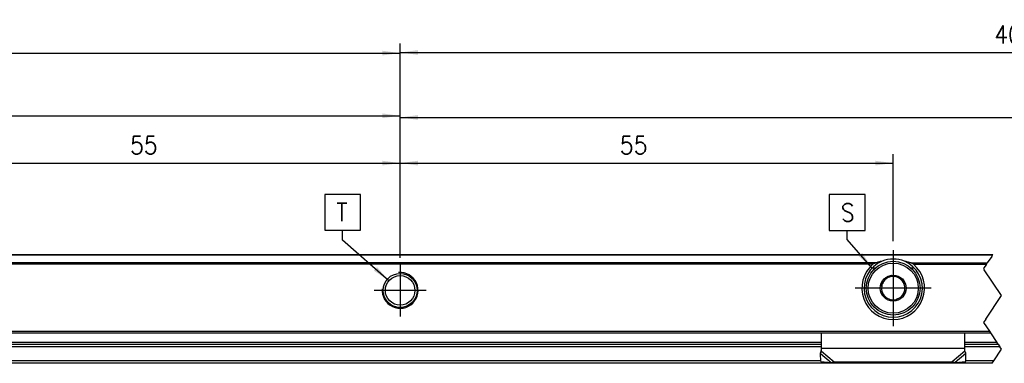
# Model space of a CAD drawing. Header units: millimetres. Extents: x -746 to 1206, y -530 to 959.
# Tile 12 of 46: x -361 to -251, y 310 to 349. Entities that reach past the tile are written whole.
import ezdxf

# ---------------------------------------------------------------- set-up
doc = ezdxf.new("R2010")
doc.units = ezdxf.units.MM
doc.linetypes.add('DOT_CENTER', pattern=[14, 12, -1, 0, -1])
doc.layers.add('1', color=7, linetype='Continuous')
doc.styles.add('CONVERTER_12', font='txt.shx', dxfattribs={"width": 0.9})
doc.dimstyles.new('ME10_DIM_38', dxfattribs={"dimtxt": 2, "dimasz": 2, "dimexe": 1, "dimexo": 1, "dimgap": 1, "dimtad": 1, "dimdsep": 46, "dimtxsty": 'CONVERTER_12', "dimsah": 1, "dimcen": 0.09, "dimclrd": 2, "dimclre": 2, "dimclrt": 2, "dimadec": 0, "dimazin": 0, "dimtfac": 1, "dimtdec": 4, "dimtix": 1, "dimtmove": 0, "dimatfit": 3, "dimfxl": 1, "dimtolj": 1, "dimtzin": 0, "dimarcsym": 0})
doc.dimstyles.new('ME10_DIM_39', dxfattribs={"dimtxt": 2, "dimasz": 2, "dimexe": 1, "dimexo": 1, "dimgap": 1, "dimtad": 1, "dimdsep": 46, "dimtxsty": 'CONVERTER_12', "dimsah": 1, "dimcen": 0.09, "dimclrd": 2, "dimclre": 2, "dimclrt": 2, "dimadec": 0, "dimazin": 0, "dimtfac": 1, "dimtdec": 4, "dimtix": 1, "dimtmove": 0, "dimatfit": 3, "dimfxl": 1, "dimtolj": 1, "dimtzin": 0, "dimarcsym": 0})
doc.dimstyles.new('ME10_DIM_40', dxfattribs={"dimtxt": 2, "dimasz": 2, "dimexe": 1, "dimexo": 1, "dimgap": 1, "dimtad": 1, "dimdsep": 46, "dimtxsty": 'CONVERTER_12', "dimsah": 1, "dimcen": 0.09, "dimclrd": 2, "dimclre": 2, "dimclrt": 2, "dimadec": 0, "dimazin": 0, "dimtfac": 1, "dimtdec": 4, "dimtix": 1, "dimtmove": 0, "dimatfit": 3, "dimfxl": 1, "dimtolj": 1, "dimtzin": 0, "dimarcsym": 0})
doc.dimstyles.new('ME10_DIM_44', dxfattribs={"dimtxt": 2, "dimasz": 2, "dimexe": 1, "dimexo": 1, "dimgap": 1, "dimtad": 1, "dimdsep": 46, "dimtxsty": 'CONVERTER_12', "dimsah": 1, "dimcen": 0.09, "dimclrd": 2, "dimclre": 2, "dimclrt": 2, "dimadec": 0, "dimazin": 0, "dimtfac": 1, "dimtdec": 4, "dimtix": 1, "dimtmove": 0, "dimatfit": 3, "dimfxl": 1, "dimtolj": 1, "dimtzin": 0, "dimarcsym": 0})
doc.dimstyles.new('ME10_DIM_45', dxfattribs={"dimtxt": 2, "dimasz": 2, "dimexe": 1, "dimexo": 1, "dimgap": 1, "dimtad": 1, "dimdsep": 46, "dimtxsty": 'CONVERTER_12', "dimsah": 1, "dimcen": 0.09, "dimclrd": 2, "dimclre": 2, "dimclrt": 2, "dimadec": 0, "dimazin": 0, "dimtfac": 1, "dimtdec": 4, "dimtix": 1, "dimtmove": 0, "dimatfit": 3, "dimfxl": 1, "dimtolj": 1, "dimtzin": 0, "dimarcsym": 0})
doc.dimstyles.new('ME10_DIM_46', dxfattribs={"dimtxt": 2, "dimasz": 2, "dimexe": 1, "dimexo": 1, "dimgap": 1, "dimtad": 1, "dimdsep": 46, "dimtxsty": 'CONVERTER_12', "dimsah": 1, "dimcen": 0.09, "dimclrd": 2, "dimclre": 2, "dimclrt": 2, "dimadec": 0, "dimazin": 0, "dimtfac": 1, "dimtdec": 4, "dimtix": 1, "dimtmove": 0, "dimatfit": 3, "dimfxl": 1, "dimtolj": 1, "dimtzin": 0, "dimarcsym": 0})
doc.dimstyles.get("Standard").update_dxf_attribs({"dimtxt": 0.18, "dimasz": 0.18, "dimexe": 0.18, "dimexo": 0.0625, "dimgap": 0.09, "dimtad": 0, "dimtih": 1, "dimtoh": 1, "dimdec": 4, "dimzin": 0, "dimdsep": 46, "dimtxsty": 'Standard', "dimcen": 0.09, "dimadec": 0, "dimazin": 0, "dimtfac": 1, "dimtdec": 4, "dimtofl": 0, "dimtmove": 0, "dimatfit": 3, "dimfxl": 1, "dimtolj": 1, "dimtzin": 0, "dimarcsym": 0})

# ---------------------------------------------------------------- blocks, each defined once
blk = doc.blocks.new('SOPORTE_SV2-T__56', base_point=(-582.9500000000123, 310.2793942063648))
at = {"color": 3, "linetype": 'Continuous'}
for p, q in [((-252.368344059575, 322.3620269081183), (-384.3671580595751, 322.3620269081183)), ((-265.4387852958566, 321.4791841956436), (-371.4612147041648, 321.4791841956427)), ((-265.7163344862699, 321.3377628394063), (-371.1836655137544, 321.3377628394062)), ((-261.4612147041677, 321.4791841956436), (-252.9569058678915, 321.4791841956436)), ((-261.1836655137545, 321.3377628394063), (-253.0511867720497, 321.3377628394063)), ((-384.7225527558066, 313.8710651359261), (-252.7237387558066, 313.8710651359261)), ((-271.4500000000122, 312.6206055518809), (-365.4500000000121, 312.6206055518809)), ((-271.4500000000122, 312.1329313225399), (-365.450000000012, 312.1329313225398)), ((-255.4500000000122, 311.9292020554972), (-271.4500000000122, 311.9292020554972)), ((-251.8900990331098, 312.6206055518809), (-255.4500000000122, 312.6206055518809)), ((-251.5649828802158, 312.1329313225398), (-255.4500000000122, 312.1329313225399)), ((-271.5585431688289, 311.3803058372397), (-270.3664737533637, 310.3606522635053)), ((-271.4500000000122, 311.6419823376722), (-270.0357864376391, 310.4323146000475)), ((-255.4500000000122, 311.6419823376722), (-256.8642135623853, 310.4323146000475)), ((-255.3414568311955, 311.3803058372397), (-256.5335262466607, 310.3606522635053)), ((-271.5399701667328, 310.567068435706), (-365.3600298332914, 310.5670684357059)), ((-252.23164970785, 310.567068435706), (-255.3600298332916, 310.567068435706))]:
    blk.add_line(p, q, dxfattribs=at)
at = {"color": 7, "linetype": 'Continuous'}
for p, q in [((-384.3281056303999, 322.4206055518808), (-252.3292916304, 322.4206055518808)), ((-265.4366507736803, 320.9185420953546), (-265.7971858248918, 320.9185420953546)), ((-261.1028141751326, 320.9185420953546), (-261.463349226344, 320.9185420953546)), ((-263.9217246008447, 319.8819997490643), (-263.6313683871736, 320.1025409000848)), ((-263.6313683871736, 320.1025409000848), (-263.2951960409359, 319.9613556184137)), ((-262.6367641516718, 319.6848281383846), (-262.3005918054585, 319.543642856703)), ((-264.7807765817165, 319.2295035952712), (-264.4904203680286, 319.4500447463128)), ((-264.7349604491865, 318.86777716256), (-264.7807765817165, 319.2295035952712)), ((-262.3005918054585, 319.543642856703), (-262.2547756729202, 319.1819164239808)), ((-264.5994081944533, 317.7975682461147), (-264.6452243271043, 318.1592946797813)), ((-264.2632358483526, 317.6563829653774), (-264.5994081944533, 317.7975682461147)), ((-262.9782753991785, 317.4592113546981), (-263.2686316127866, 317.2386702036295)), ((-262.119223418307, 318.1117075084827), (-262.4095796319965, 317.8911663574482)), ((-262.1650395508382, 318.4734339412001), (-262.119223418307, 318.1117075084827)), ((-263.2686316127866, 317.2386702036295), (-263.6048039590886, 317.3798554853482)), ((-384.5892194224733, 313.6710651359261), (-252.5904054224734, 313.6710651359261)), ((-271.4500000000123, 311.9527986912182), (-271.4500000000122, 313.6710651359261)), ((-255.4500000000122, 311.9292020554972), (-255.4500000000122, 313.6710651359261)), ((-365.4500000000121, 312.4206054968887), (-271.4500000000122, 312.4206054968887)), ((-271.4500000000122, 311.9292020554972), (-271.4500000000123, 311.9527986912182)), ((-271.4500000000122, 311.6419823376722), (-271.4500000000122, 311.9292020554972)), ((-255.4500000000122, 312.4206054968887), (-251.7567656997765, 312.4206055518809)), ((-255.4500000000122, 311.6419823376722), (-255.4500000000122, 311.9292020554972)), ((-271.5585431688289, 311.3803058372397), (-271.5113594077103, 311.5496704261)), ((-271.5382337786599, 310.4910389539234), (-271.5585431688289, 311.3803058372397)), ((-255.3617662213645, 310.4910389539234), (-255.3414568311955, 311.3803058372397)), ((-252.4234325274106, 310.2793942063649), (-384.4222465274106, 310.2793942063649)), ((-271.5382337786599, 310.4910389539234), (-270.3664737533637, 310.3606522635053)), ((-270.0357864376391, 310.4323146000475), (-256.8642135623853, 310.4323146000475)), ((-256.5335262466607, 310.3606522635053), (-255.3617662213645, 310.4910389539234))]:
    blk.add_line(p, q, dxfattribs=at)
at = {"color": 2, "linetype": 'DOT_CENTER'}
for p, q in [((-252.4626249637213, 322.220605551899), (-252.9569058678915, 321.4791841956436)), ((-252.4626249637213, 322.220605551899), (-252.368344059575, 322.3620269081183)), ((-252.368344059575, 322.3620269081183), (-252.3292916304, 322.4206055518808)), ((-253.0511867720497, 321.3377628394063), (-253.3763619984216, 320.8499999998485)), ((-253.3763619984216, 320.8499999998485), (-253.2900990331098, 320.7206055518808)), ((-251.3763619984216, 317.8499999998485), (-253.2900990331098, 320.7206055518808)), ((-253.0511867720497, 321.3377628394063), (-252.9569058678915, 321.4791841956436)), ((-253.1292916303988, 315.2206055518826), (-251.3763619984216, 317.8499999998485)), ((-253.1292916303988, 315.2206055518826), (-253.3763619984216, 314.8499999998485)), ((-253.3763619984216, 314.8499999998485), (-252.7237387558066, 313.8710651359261)), ((-252.7237387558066, 313.8710651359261), (-252.5904054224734, 313.6710651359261)), ((-252.5904054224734, 313.6710651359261), (-251.8900990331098, 312.6206055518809)), ((-251.7567656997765, 312.4206055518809), (-251.8900990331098, 312.6206055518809)), ((-251.7567656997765, 312.4206055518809), (-251.5649828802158, 312.1329313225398)), ((-251.3763619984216, 311.8499999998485), (-251.5649828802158, 312.1329313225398)), ((-252.23164970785, 310.567068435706), (-251.3763619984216, 311.8499999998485)), ((-252.4234325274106, 310.2793942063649), (-252.23164970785, 310.567068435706))]:
    blk.add_line(p, q, dxfattribs=at)
at = {"color": 7, "linetype": 'Continuous'}
for centre, radius in [((-263.4500000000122, 318.670605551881), 3.000000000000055), ((-318.4499999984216, 318.420605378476), 1.900000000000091), ((-318.4499999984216, 318.420605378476), 1.650000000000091), ((-263.4500000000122, 318.670605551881), 1.450000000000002), ((-263.4500000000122, 318.670605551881), 0.050000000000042)]:
    blk.add_circle(centre, radius, dxfattribs=at)
at = {"color": 3, "linetype": 'Continuous'}
blk.add_circle((-263.4500000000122, 318.670605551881), 2.799999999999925, dxfattribs=at)
at = {"color": 7, "linetype": 'Continuous'}
for centre, radius, start, end in [((-263.4499999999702, 318.670605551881), 3.249999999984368, 67.38013505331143, 112.6198649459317), ((-263.4500000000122, 318.670605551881), 3.500000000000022, 130.3551916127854, 49.64480838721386), ((-263.4499999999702, 318.670605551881), 3.249999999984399, 112.6198649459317, 67.38013505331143), ((-263.4500000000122, 318.670605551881), 1.299999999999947, 111.2762548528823, 143.1609920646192), ((-263.4500000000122, 318.670605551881), 1.299999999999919, 83.16099206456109, 111.2762548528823), ((-263.4500000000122, 318.670605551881), 1.299999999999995, 51.27625485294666, 83.16099206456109), ((-263.4500000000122, 318.670605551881), 1.300000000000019, 23.16099206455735, 51.27625485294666), ((-263.4500000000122, 318.670605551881), 1.299999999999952, 171.2762548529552, 203.160992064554), ((-263.4500000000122, 318.670605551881), 1.299999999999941, 143.1609920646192, 171.2762548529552), ((-263.4500000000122, 318.670605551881), 1.30000000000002, 351.2762548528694, 23.16099206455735), ((-263.4500000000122, 318.670605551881), 1.300000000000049, 203.160992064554, 231.2762548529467), ((-263.4500000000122, 318.670605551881), 1.299999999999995, 231.2762548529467, 263.1609920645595), ((-263.4500000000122, 318.670605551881), 1.300000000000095, 263.1609920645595, 291.2762548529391), ((-263.4500000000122, 318.670605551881), 1.300000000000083, 291.2762548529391, 323.160992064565), ((-263.4500000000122, 318.670605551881), 1.300000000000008, 323.160992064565, 351.2762548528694)]:
    blk.add_arc(centre, radius, start, end, dxfattribs=at)
for points, knots in [([(-265.4387852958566, 321.4791841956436), (-265.4638621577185, 321.4706890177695), (-265.5127466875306, 321.4541286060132), (-265.5723988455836, 321.4277904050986), (-265.6181320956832, 321.4042541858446), (-265.6538442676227, 321.3834212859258), (-265.686723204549, 321.3617242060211), (-265.7073788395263, 321.3450097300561), (-265.7163344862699, 321.3377628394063)], [0, 0, 0, 0, 0.0793997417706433, 0.1547809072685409, 0.1953428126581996, 0.2336515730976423, 0.2787852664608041, 0.3133324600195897, 0.3133324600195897, 0.3133324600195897, 0.3133324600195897]), ([(-264.6999999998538, 321.6706055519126), (-264.7625165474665, 321.6575637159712), (-264.88783377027, 321.6314207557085), (-265.07329683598, 321.5855777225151), (-265.2572750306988, 321.5354407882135), (-265.378122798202, 321.4979857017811), (-265.4387852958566, 321.4791841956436)], [0, 0, 0, 0, 0.1915726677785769, 0.3840160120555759, 0.5730321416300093, 0.763547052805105, 0.763547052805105, 0.763547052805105, 0.763547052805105]), ([(-261.4612147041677, 321.4791841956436), (-261.5218190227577, 321.497968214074), (-261.642425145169, 321.5353494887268), (-261.8263361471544, 321.5854822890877), (-262.011854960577, 321.6313539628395), (-262.1374192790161, 321.65754971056), (-262.200000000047, 321.6706055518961)], [0, 0, 0, 0, 0.1903326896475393, 0.3787731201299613, 0.5717773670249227, 0.7635470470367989, 0.7635470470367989, 0.7635470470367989, 0.7635470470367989]), ([(-261.1836655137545, 321.3377628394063), (-261.1946751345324, 321.346590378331), (-261.215400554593, 321.3632080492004), (-261.2493040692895, 321.3853192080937), (-261.2828182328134, 321.4047701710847), (-261.328593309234, 321.4282261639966), (-261.3872369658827, 321.4541233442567), (-261.4361321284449, 321.470687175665), (-261.4612147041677, 321.4791841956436)], [0, 0, 0, 0, 0.0423092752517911, 0.0796464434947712, 0.1212907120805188, 0.1585162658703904, 0.2339132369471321, 0.3133313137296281, 0.3133313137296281, 0.3133313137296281, 0.3133313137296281]), ([(-271.5113594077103, 311.5496704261), (-271.5027867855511, 311.5821691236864), (-271.4848783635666, 311.6500597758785), (-271.4660284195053, 311.750476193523), (-271.4527567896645, 311.8524480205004), (-271.4509400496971, 311.9185794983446), (-271.4500000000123, 311.9527986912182)], [0, 0, 0, 0, 0.1008026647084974, 0.2105794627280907, 0.3062909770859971, 0.4089213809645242, 0.4089213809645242, 0.4089213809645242, 0.4089213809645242]), ([(-271.5585431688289, 311.3803058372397), (-271.5497608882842, 311.4004895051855), (-271.5317166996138, 311.4419591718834), (-271.5048077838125, 311.5057760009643), (-271.4772602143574, 311.5727614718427), (-271.4592271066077, 311.6185522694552), (-271.4500000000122, 311.6419823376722)], [0, 0, 0, 0, 0.0660342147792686, 0.1356748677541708, 0.2077705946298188, 0.2833140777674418, 0.2833140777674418, 0.2833140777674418, 0.2833140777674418]), ([(-255.3414568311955, 311.3803058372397), (-255.3502391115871, 311.4004895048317), (-255.368283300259, 311.4419591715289), (-255.3951922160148, 311.505776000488), (-255.4227397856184, 311.5727614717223), (-255.4407728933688, 311.6185522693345), (-255.4500000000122, 311.6419823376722)], [0, 0, 0, 0, 0.0660342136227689, 0.1356748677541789, 0.2077705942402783, 0.2833140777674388, 0.2833140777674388, 0.2833140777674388, 0.2833140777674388]), ([(-270.3664737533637, 310.3606522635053), (-270.3401832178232, 310.3646923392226), (-270.2851251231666, 310.3731531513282), (-270.2036830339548, 310.3896322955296), (-270.1196385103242, 310.4091873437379), (-270.0645194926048, 310.4243897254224), (-270.0357864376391, 310.4323146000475)], [0, 0, 0, 0, 0.0797880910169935, 0.1670936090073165, 0.2491987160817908, 0.3386072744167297, 0.3386072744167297, 0.3386072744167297, 0.3386072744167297]), ([(-256.8642135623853, 310.4323146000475), (-256.8354805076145, 310.4243897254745), (-256.7803614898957, 310.4091873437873), (-256.6963169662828, 310.3896322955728), (-256.6148748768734, 310.3731531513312), (-256.5598167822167, 310.3646923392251), (-256.5335262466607, 310.3606522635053)], [0, 0, 0, 0, 0.0894085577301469, 0.1715136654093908, 0.258819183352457, 0.3386072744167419, 0.3386072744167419, 0.3386072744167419, 0.3386072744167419])]:
    blk.add_open_spline(points, degree=3, knots=knots, dxfattribs=at)
at = {"layer": '1', "color": 2, "linetype": 'DOT_CENTER'}
for p, q in [((-263.4499999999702, 322.9206055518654), (-263.4499999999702, 314.4206055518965)), ((-318.4499999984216, 321.3206053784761), (-318.4499999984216, 315.5206053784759)), ((-318.4499999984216, 321.0706053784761), (-318.4499999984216, 315.7706053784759)), ((-259.1999999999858, 318.670605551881), (-267.6999999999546, 318.670605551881)), ((-315.5499999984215, 318.420605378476), (-321.3499999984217, 318.420605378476)), ((-315.7999999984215, 318.420605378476), (-321.0999999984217, 318.420605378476))]:
    blk.add_line(p, q, dxfattribs=at)
at = {"layer": '1', "color": 30, "linetype": 'Continuous'}
blk.add_arc((-318.4499999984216, 318.420605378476), 1.999999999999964, 175.0000000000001, 94.99999999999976, dxfattribs=at)
blk.add_arc((-318.4499999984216, 318.420605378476), 1.999999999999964, 175.0000000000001, 94.99999999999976, dxfattribs=at)
blk = doc.blocks.new('*D102')
at = {"layer": '1', "color": 2, "linetype": 'Continuous'}
for p, q in [((-318.4499999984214, 322.320605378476), (-318.4499999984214, 345.9753625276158)), ((-140.4500000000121, 323.6706055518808), (-140.4500000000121, 345.9753625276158)), ((-318.4499999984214, 344.9753625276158), (-140.450000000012, 344.9753625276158))]:
    blk.add_line(p, q, dxfattribs=at)
at = {"layer": '1', "color": 2}
for points in [[(-316.4499999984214, 345.2386675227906), (-316.4499999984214, 344.712057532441), (-318.4499999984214, 344.9753625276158)], [(-142.450000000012, 344.712057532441), (-142.450000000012, 345.2386675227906), (-140.450000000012, 344.9753625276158)]]:
    blk.add_solid(points, dxfattribs=at)
at = {"layer": '1', "color": 2, "insert": (-252.175834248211, 345.9753625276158), "char_height": 2, "attachment_point": 7, "rotation": 0.00013888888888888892, "line_spacing_factor": 0.60024009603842, "style": 'CONVERTER_12'}
blk.add_mtext('400', dxfattribs=at)
blk = doc.blocks.new('*D103')
at = {"layer": '1', "color": 2, "linetype": 'Continuous'}
for p, q in [((-465.4500000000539, 323.920605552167), (-465.4500000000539, 338.9066712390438)), ((-318.4499999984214, 322.3206053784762), (-318.4499999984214, 338.9066712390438)), ((-465.4500000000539, 337.9066712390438), (-318.4499999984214, 337.9066712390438))]:
    blk.add_line(p, q, dxfattribs=at)
at = {"layer": '1', "color": 2}
for points in [[(-463.4500000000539, 338.1699762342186), (-463.4500000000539, 337.643366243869), (-465.4500000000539, 337.9066712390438)], [(-320.4499999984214, 337.643366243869), (-320.4499999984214, 338.1699762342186), (-318.4499999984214, 337.9066712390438)]]:
    blk.add_solid(points, dxfattribs=at)
at = {"layer": '1', "color": 2, "insert": (-397.8883403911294, 338.9066712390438), "char_height": 2, "attachment_point": 7, "rotation": 0.00013888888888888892, "line_spacing_factor": 0.60024009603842, "style": 'CONVERTER_12'}
blk.add_mtext('255', dxfattribs=at)
blk = doc.blocks.new('*D104')
at = {"layer": '1', "color": 2, "linetype": 'Continuous'}
for p, q in [((-373.450000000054, 323.9206055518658), (-373.450000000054, 333.6276609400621)), ((-318.4499999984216, 322.3206053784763), (-318.4499999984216, 333.6276609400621)), ((-373.450000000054, 332.6276609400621), (-318.4499999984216, 332.6276609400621))]:
    blk.add_line(p, q, dxfattribs=at)
at = {"layer": '1', "color": 2}
for points in [[(-371.450000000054, 332.8909659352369), (-371.450000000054, 332.3643559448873), (-373.450000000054, 332.6276609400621)], [(-320.4499999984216, 332.3643559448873), (-320.4499999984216, 332.8909659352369), (-318.4499999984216, 332.6276609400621)]]:
    blk.add_solid(points, dxfattribs=at)
at = {"layer": '1', "color": 2, "insert": (-348.5775480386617, 333.6276609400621), "char_height": 2, "attachment_point": 7, "rotation": 0.00013888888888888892, "line_spacing_factor": 0.60024009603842, "style": 'CONVERTER_12'}
blk.add_mtext('55', dxfattribs=at)
blk = doc.blocks.new('*D108')
at = {"layer": '1', "color": 2, "linetype": 'Continuous'}
for p, q in [((-318.4499999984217, 322.0706053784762), (-318.4499999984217, 333.6269420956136)), ((-263.4499999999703, 323.9206055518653), (-263.4499999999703, 333.6269420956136)), ((-318.4499999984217, 332.6269420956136), (-263.4499999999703, 332.6269420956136))]:
    blk.add_line(p, q, dxfattribs=at)
at = {"layer": '1', "color": 2}
for points in [[(-316.4499999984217, 332.8902470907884), (-316.4499999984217, 332.3636371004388), (-318.4499999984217, 332.6269420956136)], [(-265.4499999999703, 332.3636371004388), (-265.4499999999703, 332.8902470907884), (-263.4499999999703, 332.6269420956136)]]:
    blk.add_solid(points, dxfattribs=at)
at = {"layer": '1', "color": 2, "insert": (-293.9499999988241, 333.6269420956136), "char_height": 2, "attachment_point": 7, "rotation": 0.00013888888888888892, "line_spacing_factor": 0.60024009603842, "style": 'CONVERTER_12'}
blk.add_mtext('55', dxfattribs=at)
blk = doc.blocks.new('*D109')
at = {"layer": '1', "color": 2, "linetype": 'Continuous'}
for p, q in [((-520.4500000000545, 323.9206055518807), (-520.4500000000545, 345.9066712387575)), ((-520.4500000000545, 344.9066712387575), (-318.4499999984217, 344.9066712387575)), ((-318.4499999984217, 322.070605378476), (-318.4499999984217, 345.9066712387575))]:
    blk.add_line(p, q, dxfattribs=at)
at = {"layer": '1', "color": 2}
for points in [[(-518.4500000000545, 345.1699762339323), (-518.4500000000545, 344.6433662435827), (-520.4500000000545, 344.9066712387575)], [(-320.4499999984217, 344.6433662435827), (-320.4499999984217, 345.1699762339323), (-318.4499999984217, 344.9066712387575)]]:
    blk.add_solid(points, dxfattribs=at)
at = {"layer": '1', "color": 2, "insert": (-434.2845254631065, 345.9066712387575), "char_height": 2, "attachment_point": 7, "rotation": 0.00013888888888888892, "line_spacing_factor": 0.60024009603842, "style": 'CONVERTER_12'}
blk.add_mtext('400', dxfattribs=at)
blk = doc.blocks.new('*D110')
at = {"layer": '1', "color": 2, "linetype": 'Continuous'}
for p, q in [((-318.4499999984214, 322.0706053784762), (-318.4499999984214, 338.720924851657)), ((-170.4499999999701, 323.9206055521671), (-170.4499999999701, 338.720924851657)), ((-318.4499999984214, 337.720924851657), (-170.4499999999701, 337.720924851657))]:
    blk.add_line(p, q, dxfattribs=at)
at = {"layer": '1', "color": 2}
for points in [[(-316.4499999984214, 337.9842298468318), (-316.4499999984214, 337.4576198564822), (-318.4499999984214, 337.720924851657)], [(-172.4499999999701, 337.4576198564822), (-172.4499999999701, 337.9842298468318), (-170.4499999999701, 337.720924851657)]]:
    blk.add_solid(points, dxfattribs=at)
at = {"layer": '1', "color": 2, "insert": (-241.8278016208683, 338.720924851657), "char_height": 2, "attachment_point": 7, "rotation": 0.00013888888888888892, "line_spacing_factor": 0.60024009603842, "style": 'CONVERTER_12'}
blk.add_mtext('255', dxfattribs=at)
blk = doc.blocks.new('Top2', base_point=(-495.4500000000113, 316.3499999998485))
at = {"layer": '1', "color": 2}
for points in [[(-326.865477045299, 329.139063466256), (-326.865477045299, 325.139063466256), (-322.865477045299, 325.139063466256), (-322.865477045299, 329.139063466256)], [(-270.587163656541, 329.113374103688), (-270.587163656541, 325.113374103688), (-266.587163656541, 325.113374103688), (-266.587163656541, 329.113374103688)]]:
    blk.add_lwpolyline(points, close=True, dxfattribs=at)
for points in [[(-267.3110518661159, 322.25178593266), (-266.9143992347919, 322.5981741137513), (-265.7971858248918, 320.9185420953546)], [(-321.3749269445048, 320.6198397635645), (-321.0289865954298, 321.0168830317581), (-319.6940352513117, 319.5045224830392)]]:
    blk.add_solid(points, dxfattribs=at)
blk.add_blockref('SOPORTE_SV2-T__56', (-582.9500000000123, 310.2793942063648))
at = {"layer": '1', "color": 2, "style": 'CONVERTER_12', "width": 0.9}
for s, p in [('T', (-325.565477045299, 326.139063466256)), ('S', (-269.287163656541, 326.113374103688))]:
    blk.add_text(s, height=2, dxfattribs=at).set_placement(p)
at = {"layer": '1'}
for base, p1, p2, dimstyle, picture, middle in [((-520.4500000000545, 344.9066712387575), (-318.4499999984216, 321.0706053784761), (-520.4500000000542, 322.9206055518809), 'ME10_DIM_45', '*D109', (-431.8845254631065, 346.9066712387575)), ((-318.4499999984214, 344.9753625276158), (-140.4500000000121, 322.6706055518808), (-318.4499999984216, 321.3206053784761), 'ME10_DIM_38', '*D102', (-249.775834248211, 346.9753625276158)), ((-465.4500000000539, 337.9066712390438), (-318.4499999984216, 321.3206053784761), (-465.450000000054, 322.9206055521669), 'ME10_DIM_39', '*D103', (-395.4883403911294, 339.9066712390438)), ((-318.4499999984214, 337.720924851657), (-170.4499999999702, 322.9206055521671), (-318.4499999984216, 321.0706053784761), 'ME10_DIM_46', '*D110', (-239.4278016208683, 339.720924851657)), ((-373.450000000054, 332.6276609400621), (-318.4499999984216, 321.3206053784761), (-373.4500000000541, 322.9206055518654), 'ME10_DIM_40', '*D104', (-347.0775480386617, 334.6276609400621)), ((-318.4499999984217, 332.6269420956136), (-263.4499999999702, 322.9206055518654), (-318.4499999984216, 321.0706053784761), 'ME10_DIM_44', '*D108', (-292.4499999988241, 334.6269420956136))]:
    dim = blk.add_linear_dim(base=base, p1=p1, p2=p2, dimstyle=dimstyle, dxfattribs=at)
    dim.commit()
    dim.dimension.update_dxf_attribs({"geometry": picture, "text_midpoint": middle, "text_rotation": 0.00013888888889})
at = {"layer": '1', "color": 2, "linetype": 'Continuous', "has_arrowhead": 0}
for points in [[(-319.6940352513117, 319.5045224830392), (-324.865477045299, 324.0103547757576), (-324.865477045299, 325.139063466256)], [(-265.7971858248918, 320.9185420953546), (-268.587163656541, 324.113374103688), (-268.587163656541, 325.113374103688)]]:
    blk.add_leader(points, dimstyle='Standard', dxfattribs=at)

msp = doc.modelspace()

# ---------------------------------------------------------------- block references
msp.add_blockref('Top2', (-495.4500000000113, 316.3499999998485))

doc.saveas('drawing.dxf')
